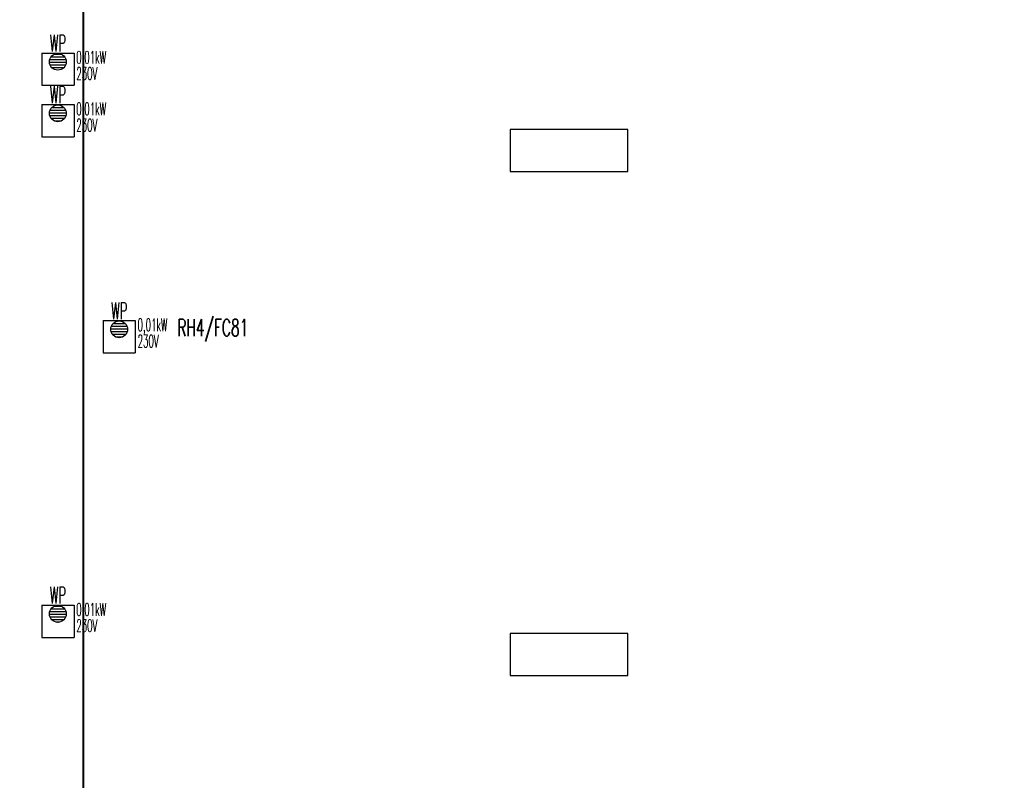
# Model space of a CAD drawing. Header units: millimetres. Extents: x -7955266 to 72030, y -46136 to 9299934.
# Tile 169 of 203: x -5073595 to -5050150, y 6514933 to 6533045. Entities that reach past the tile are written whole.
import ezdxf
from ezdxf.enums import TextEntityAlignment as Align

# ---------------------------------------------------------------- set-up
doc = ezdxf.new("R2010")
doc.units = ezdxf.units.MM
doc.header["$LTSCALE"] = 10
doc.layers.add('0-NASWIETLA', color=7, linetype='Continuous')
for name, color, linetype, lineweight in [('BMS_urzadzenia_nr_obw_magistrala', 140, 'Continuous', 13), ('BMS_urzadzenia_WE_WY', 30, 'Continuous', 20), ('IE_ATRYBUTY_ BLOCK_1', 7, 'Continuous', 25), ('IE_ATRYBUTY_ BLOCK_2', 7, 'Continuous', 18), ('IE_urzadzenia', 30, 'Continuous', 25), ('IE_urzadzenia_nr_obw', 94, 'Continuous', 20), ('IE_zwody', 140, 'Continuous', 40)]:
    doc.layers.add(name, color=color, linetype=linetype, lineweight=lineweight)
doc.styles.add('ROMANS', font='romans.shx', dxfattribs={"width": 0.8})

# ---------------------------------------------------------------- blocks, each defined once
blk = doc.blocks.new('urzadzenie_wpust dachowy')
h = blk.add_hatch()
h.set_pattern_fill('ANSI31', color=256, scale=10, angle=315, style=0)
h.set_pattern_definition([(0, (3e-14, -297.45), (1e-14, 31.75), [])])
edge = h.paths.add_edge_path()
edge.add_arc((-1, -104), 100, 0, 360)
for p, q in [((-192, 0), (192, 0)), ((-192, 0), (-192, -384)), ((192, 0), (192, -384)), ((-192, -384), (192, -384))]:
    blk.add_line(p, q)
blk.add_circle((-1, -104), 100)
at = {"layer": 'BMS_urzadzenia_nr_obw_magistrala', "style": 'ROMANS', "width": 0.5, "flags": 8}
blk.add_attdef('ADR_BMS', (239, -153), '', height=150, dxfattribs=at)
at = {"layer": 'BMS_urzadzenia_WE_WY', "style": 'ROMANS', "width": 0.5, "flags": 8}
blk.add_attdef('BMS_WE_WY', (239, -358), '', height=150, dxfattribs=at)
at = {"layer": 'IE_ATRYBUTY_ BLOCK_1', "style": 'ROMANS', "width": 0.5, "flags": 8}
blk.add_attdef('TYP', text='', height=200, dxfattribs=at).set_placement((-1, 18), align=Align.CENTER)
at = {"layer": 'IE_ATRYBUTY_ BLOCK_2', "style": 'ROMANS', "width": 0.5, "flags": 8}
for tag, p in [('OPIS1', (-1, -366)), ('OPIS2', (-1, -759))]:
    blk.add_attdef(tag, text='', height=150, dxfattribs=at).set_placement(p, align=Align.CENTER)
at = {"layer": 'IE_urzadzenia_nr_obw', "style": 'ROMANS', "width": 0.5, "flags": 8}
blk.add_attdef('NR_OBW', text='', height=150, dxfattribs=at).set_placement((-1, -570), align=Align.CENTER)
blk = doc.blocks.new('G$C4A87D2E6')
at = {"layer": '0-NASWIETLA', "color": 1}
for points in [[(-6012, -10386), (-6012, -10286), (-6292, -10286), (-6292, -10386)], [(-6012, -11586), (-6012, -11486), (-6292, -11486), (-6292, -11586)]]:
    blk.add_lwpolyline(points, close=True, dxfattribs=at)

msp = doc.modelspace()

# ---------------------------------------------------------------- linework, layer by layer
at = {"layer": 'IE_zwody'}
for p, q in [((-5072087, 6541459, 0), (-5072087, 6455648, 0)), ((-5072087, 6541453, 0), (-5072087, 6455617, 0))]:
    msp.add_line(p, q, dxfattribs=at)

# ---------------------------------------------------------------- block references
at = {"xscale": 10, "yscale": 10, "zscale": 10}
msp.add_blockref('G$C4A87D2E6', (-4998996, 6633288), dxfattribs=at)
at = {"layer": 'IE_urzadzenia'}
ref = msp.add_blockref('urzadzenie_wpust dachowy', (-5072686, 6532252), dxfattribs=dict(at, xscale=2, yscale=2, zscale=2))
ref.add_attrib('OPIS1', '0,01kW', dxfattribs={"layer": 'IE_ATRYBUTY_ BLOCK_2', "height": 300, "style": 'ROMANS', "width": 0.5, "flags": 8}).set_placement((-5071892, 6531999), align=Align.CENTER)
ref.add_attrib('OPIS2', '230V', dxfattribs={"layer": 'IE_ATRYBUTY_ BLOCK_2', "height": 300, "style": 'ROMANS', "width": 0.5, "flags": 8}).set_placement((-5071996, 6531614), align=Align.CENTER)
ref.add_attrib('TYP', 'WP', dxfattribs={"layer": 'IE_ATRYBUTY_ BLOCK_1', "height": 400, "style": 'ROMANS', "width": 0.5, "flags": 8}).set_placement((-5072687, 6532287), align=Align.CENTER)
ref = msp.add_blockref('urzadzenie_wpust dachowy', (-5072686, 6531023), dxfattribs=dict(at, xscale=2, yscale=2, zscale=2))
ref.add_attrib('OPIS1', '0,01kW', dxfattribs={"layer": 'IE_ATRYBUTY_ BLOCK_2', "height": 300, "style": 'ROMANS', "width": 0.5, "flags": 8}).set_placement((-5071892, 6530770), align=Align.CENTER)
ref.add_attrib('OPIS2', '230V', dxfattribs={"layer": 'IE_ATRYBUTY_ BLOCK_2', "height": 300, "style": 'ROMANS', "width": 0.5, "flags": 8}).set_placement((-5071996, 6530385), align=Align.CENTER)
ref.add_attrib('TYP', 'WP', dxfattribs={"layer": 'IE_ATRYBUTY_ BLOCK_1', "height": 400, "style": 'ROMANS', "width": 0.5, "flags": 8}).set_placement((-5072687, 6531059), align=Align.CENTER)
ref = msp.add_blockref('urzadzenie_wpust dachowy', (-5071226, 6525880), dxfattribs=dict(at, xscale=2, yscale=2, zscale=2))
ref.add_attrib('OPIS1', '0,01kW', dxfattribs={"layer": 'IE_ATRYBUTY_ BLOCK_2', "height": 300, "style": 'ROMANS', "width": 0.5, "flags": 8}).set_placement((-5070432, 6525627), align=Align.CENTER)
ref.add_attrib('OPIS2', '230V', dxfattribs={"layer": 'IE_ATRYBUTY_ BLOCK_2', "height": 300, "style": 'ROMANS', "width": 0.5, "flags": 8}).set_placement((-5070536, 6525242), align=Align.CENTER)
ref.add_attrib('TYP', 'WP', dxfattribs={"layer": 'IE_ATRYBUTY_ BLOCK_1', "height": 400, "style": 'ROMANS', "width": 0.5, "flags": 8}).set_placement((-5071227, 6525915), align=Align.CENTER)
ref = msp.add_blockref('urzadzenie_wpust dachowy', (-5072686, 6519104), dxfattribs=dict(at, xscale=2, yscale=2, zscale=2))
ref.add_attrib('OPIS1', '0,01kW', dxfattribs={"layer": 'IE_ATRYBUTY_ BLOCK_2', "height": 300, "style": 'ROMANS', "width": 0.5, "flags": 8}).set_placement((-5071892, 6518851), align=Align.CENTER)
ref.add_attrib('OPIS2', '230V', dxfattribs={"layer": 'IE_ATRYBUTY_ BLOCK_2', "height": 300, "style": 'ROMANS', "width": 0.5, "flags": 8}).set_placement((-5071996, 6518466), align=Align.CENTER)
ref.add_attrib('TYP', 'WP', dxfattribs={"layer": 'IE_ATRYBUTY_ BLOCK_1', "height": 400, "style": 'ROMANS', "width": 0.5, "flags": 8}).set_placement((-5072687, 6519140), align=Align.CENTER)

# ---------------------------------------------------------------- texts
at = {"layer": 'IE_urzadzenia_nr_obw', "style": 'ROMANS', "width": 0.6}
msp.add_text('RH4/FC81', height=400, dxfattribs=at).set_placement((-5069840, 6525513))

doc.saveas('drawing.dxf')
